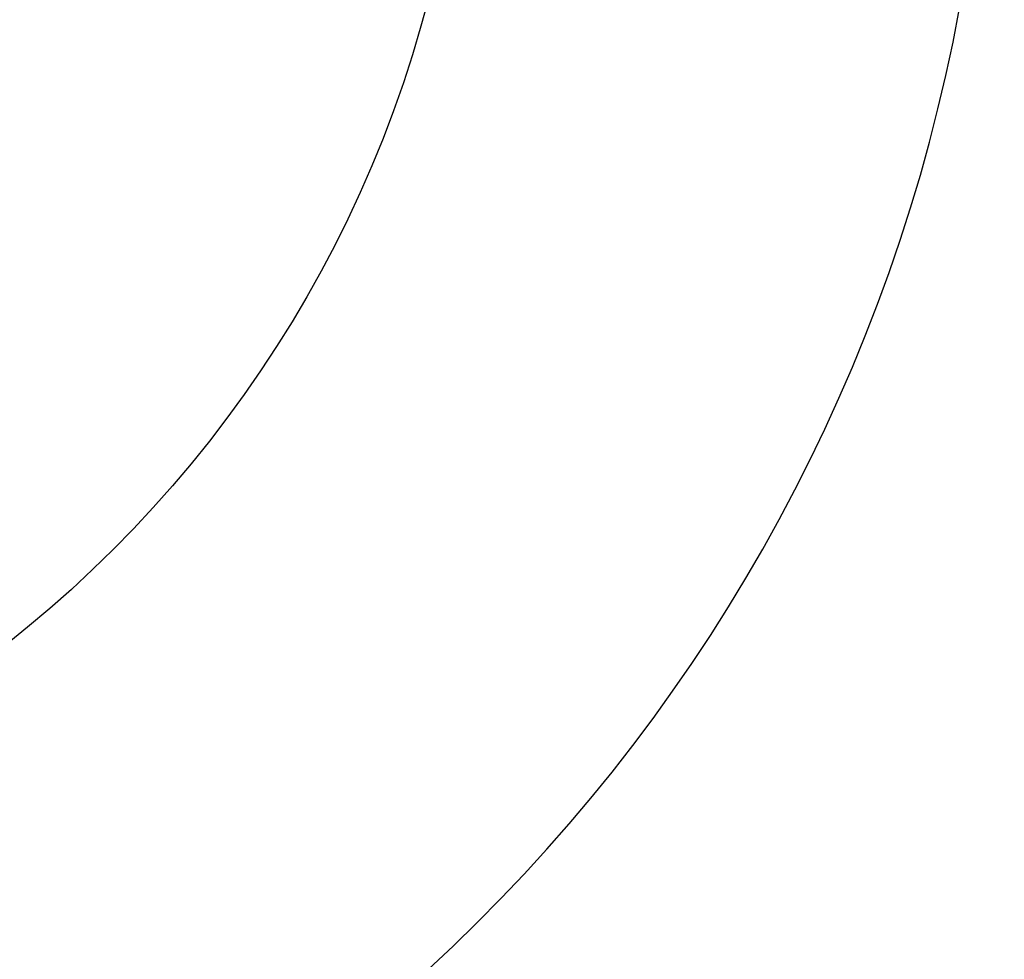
# Model space of a CAD drawing. Header units: millimetres. Extents: x 0 to 9512, y 0 to 6728.
# Tile 66 of 119: x 5163 to 5539, y 877 to 1236. Entities that reach past the tile are written whole.
import ezdxf

# ---------------------------------------------------------------- set-up
doc = ezdxf.new("R2010")
doc.units = ezdxf.units.MM
doc.header["$LTSCALE"] = 523.16
doc.layers.get('0').update_dxf_attribs({"linetype": 'CONTINUOUS'})
doc.layers.add('运动范围_DXF_DIMENSION', color=7, linetype='CONTINUOUS')
doc.styles.get("Standard").update_dxf_attribs({"font": 'txt', "width": 0.7})
doc.dimstyles.new('DIMSTYLE_18', dxfattribs={"dimtxt": 80, "dimasz": 48, "dimexe": 1, "dimexo": 0, "dimgap": 5, "dimtad": 0, "dimtih": 1, "dimtoh": 1, "dimdec": 1, "dimdsep": 46, "dimtxsty": 'Standard', "dimblk": '_FILLED', "dimblk1": '_FILLED', "dimblk2": '_FILLED', "dimcen": 0.09, "dimclrt": 5, "dimazin": 2, "dimtp": 0.5, "dimtm": 0.5, "dimtfac": 1, "dimtdec": 65535, "dimtofl": 0, "dimtmove": 0, "dimatfit": 3, "dimldrblk": '_FILLED', "dimfxl": 0, "dimtolj": 1, "dimarcsym": 0})

# ---------------------------------------------------------------- blocks, each defined once
blk = doc.blocks.new('*D31')
at = {"layer": '运动范围_DXF_DIMENSION', "color": 2, "linetype": 'Continuous', "transparency": 16777216}
for start, end in [(287.44548, 360), (193, 261.80631)]:
    blk.add_arc((4873.14, 1359.38), 660.06, start, end, dxfattribs=at)
for points in [[(5539.45, 1311.12), (5533.2, 1359.38), (5523.46, 1311.71)], [(4250.21, 1166.64), (4230, 1210.9), (4234.76, 1162.47)]]:
    blk.add_solid(points, dxfattribs=at)
blk = doc.blocks.new('_FILLED')
at = {"color": 0, "linetype": 'ByBlock'}
blk.add_solid([(0, 0), (-1, 0.1667), (-1, -0.1667)], dxfattribs=at)

msp = doc.modelspace()

# ---------------------------------------------------------------- linework, layer by layer
at = {"color": 2, "linetype": 'Continuous'}
msp.add_circle((4873.138, 1359.384), 460.97, dxfattribs=at)

# ---------------------------------------------------------------- dimensions: what is measured, and where the dimension line sits
at = {"layer": '运动范围_DXF_DIMENSION', "color": 2, "linetype": 'Continuous'}
dim = msp.add_angular_dim_2l(base=(4947.859, 703.568), line1=((4236.427, 1212.388), (4229.996, 1210.903)), line2=((5526.596, 1359.384), (5533.197, 1359.384)), dimstyle='DIMSTYLE_18', dxfattribs=at)
dim.commit()
dim.dimension.update_dxf_attribs({"geometry": '*D31', "text_midpoint": (4819.066, 661.369), "dimtype": 162})

doc.saveas('drawing.dxf')
